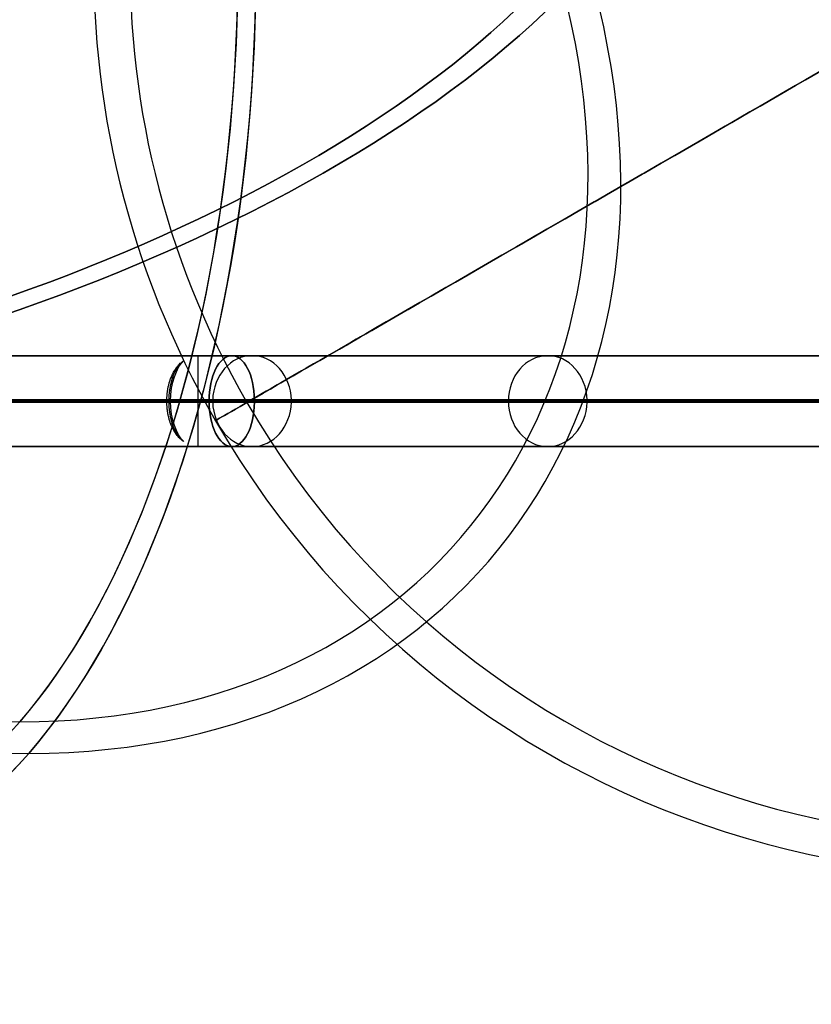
# Model space of a CAD drawing. Extents: x 27 to 760, y 3196 to 3474.
# Tile 8 of 10: x 550 to 637, y 3196 to 3304. Entities that reach past the tile are written whole.
import ezdxf

# ---------------------------------------------------------------- set-up
doc = ezdxf.new("R2010")
doc.units = 0
doc.header["$MEASUREMENT"] = 0
doc.layers.add('DEFAULT', color=178, linetype='CONTINUOUS')

msp = doc.modelspace()

# ---------------------------------------------------------------- linework, layer by layer
at = {"layer": 'DEFAULT'}
for p, q in [((569.15, 3267.07, -34.52), (569.15, 3257.09, -34.52)), ((566.55, 3264.63, -39.45), (566.2, 3264.63, -39.27)), ((565.76, 3262.08, -40), (565.76, 3262.21, -40)), ((566.15, 3262.08, -40.21), (565.76, 3262.08, -40)), ((565.76, 3261.95, -40), (565.76, 3262.08, -40)), ((572.15, 3262.08, -28.83), (566.15, 3262.08, -40.21)), ((566.55, 3259.53, -39.45), (566.2, 3259.53, -39.27))]:
    msp.add_line(p, q, dxfattribs=at)
at = {"layer": 'DEFAULT', "extrusion": (0.884322, -3.27268e-14, -0.466877)}
msp.add_lwpolyline([(3266.54, 231.94), (3266.63, 232.17), (3266.71, 232.4), (3266.78, 232.64), (3266.84, 232.89), (3266.9, 233.14), (3266.95, 233.4), (3266.99, 233.66), (3267.03, 233.93), (3267.05, 234.2), (3267.07, 234.47), (3267.08, 234.74), (3267.08, 235.01), (3267.07, 235.29), (3267.05, 235.56), (3267.03, 235.84), (3266.99, 236.11), (3266.95, 236.38), (3266.9, 236.65), (3266.84, 236.91), (3266.78, 237.17), (3266.7, 237.43), (3266.62, 237.67), (3266.53, 237.92), (3266.44, 238.15), (3266.34, 238.38), (3266.23, 238.6), (3266.12, 238.82), (3266.01, 239.02), (3265.89, 239.22), (3265.77, 239.41), (3265.64, 239.59), (3265.51, 239.76), (3265.38, 239.92), (3265.24, 240.08), (3265.18, 240.15), (3265.11, 240.23), (3265.04, 240.3), (3264.97, 240.37), (3264.9, 240.43), (3264.83, 240.5), (3264.76, 240.56), (3264.69, 240.62), (3264.62, 240.68), (3264.55, 240.73), (3264.47, 240.79), (3264.4, 240.84), (3264.33, 240.89), (3264.26, 240.94), (3264.19, 240.99), (3264.11, 241.03), (3264.04, 241.07), (3263.97, 241.12), (3263.9, 241.16), (3263.82, 241.19), (3263.75, 241.23), (3263.68, 241.26), (3263.61, 241.3), (3263.53, 241.33), (3263.46, 241.36), (3263.39, 241.39), (3263.32, 241.41), (3263.24, 241.44), (3263.17, 241.46), (3263.1, 241.48), (3263.02, 241.5), (3262.95, 241.52), (3262.88, 241.54), (3262.81, 241.55), (3262.73, 241.57), (3262.66, 241.58), (3262.59, 241.59), (3262.52, 241.6), (3262.44, 241.61), (3262.37, 241.61), (3262.3, 241.62), (3262.22, 241.62), (3262.15, 241.63), (3262.08, 241.63)], dxfattribs=at)
at = {"layer": 'DEFAULT', "extrusion": (0.884322, 5.37703e-15, -0.466877)}
msp.add_lwpolyline([(3257.62, 231.94), (3257.53, 232.17), (3257.45, 232.4), (3257.38, 232.64), (3257.32, 232.89), (3257.26, 233.14), (3257.21, 233.4), (3257.17, 233.66), (3257.13, 233.93), (3257.11, 234.2), (3257.09, 234.47), (3257.08, 234.74), (3257.08, 235.01), (3257.09, 235.29), (3257.11, 235.56), (3257.13, 235.84), (3257.17, 236.11), (3257.21, 236.38), (3257.26, 236.65), (3257.32, 236.91), (3257.38, 237.17), (3257.46, 237.43), (3257.54, 237.67), (3257.63, 237.92), (3257.72, 238.15), (3257.82, 238.38), (3257.93, 238.6), (3258.04, 238.82), (3258.15, 239.02), (3258.27, 239.22), (3258.39, 239.41), (3258.52, 239.59), (3258.65, 239.76), (3258.78, 239.92), (3258.92, 240.08), (3258.98, 240.15), (3259.05, 240.23), (3259.12, 240.3), (3259.19, 240.37), (3259.26, 240.43), (3259.33, 240.5), (3259.4, 240.56), (3259.47, 240.62), (3259.54, 240.68), (3259.61, 240.73), (3259.68, 240.79), (3259.76, 240.84), (3259.83, 240.89), (3259.9, 240.94), (3259.97, 240.99), (3260.04, 241.03), (3260.12, 241.07), (3260.19, 241.12), (3260.26, 241.16), (3260.34, 241.19), (3260.41, 241.23), (3260.48, 241.26), (3260.55, 241.3), (3260.63, 241.33), (3260.7, 241.36), (3260.77, 241.39), (3260.84, 241.41), (3260.92, 241.44), (3260.99, 241.46), (3261.06, 241.48), (3261.14, 241.5), (3261.21, 241.52), (3261.28, 241.54), (3261.35, 241.55), (3261.43, 241.57), (3261.5, 241.58), (3261.57, 241.59), (3261.64, 241.6), (3261.72, 241.61), (3261.79, 241.61), (3261.86, 241.62), (3261.93, 241.62), (3262.01, 241.63), (3262.08, 241.63)], dxfattribs=at)
at = {"layer": 'DEFAULT'}
for points in [[(565.76, 3262.21, -40), (565.76, 3262.3, -40), (565.76, 3262.38, -39.99), (565.77, 3262.47, -39.99), (565.77, 3262.55, -39.98), (565.78, 3262.64, -39.97), (565.78, 3262.72, -39.96), (565.79, 3262.81, -39.95), (565.8, 3262.89, -39.93), (565.81, 3262.98, -39.92), (565.82, 3263.06, -39.9), (565.83, 3263.15, -39.88), (565.84, 3263.23, -39.86), (565.85, 3263.32, -39.84), (565.87, 3263.4, -39.81), (565.88, 3263.49, -39.79), (565.9, 3263.57, -39.76), (565.92, 3263.66, -39.73), (565.94, 3263.75, -39.7), (565.96, 3263.84, -39.66), (565.98, 3263.93, -39.63), (566.01, 3264.02, -39.59), (566.03, 3264.11, -39.55), (566.06, 3264.2, -39.51), (566.08, 3264.29, -39.46), (566.11, 3264.38, -39.42), (566.14, 3264.46, -39.37), (566.17, 3264.55, -39.32), (566.2, 3264.63, -39.27), (566.24, 3264.71, -39.22), (566.27, 3264.79, -39.17), (566.3, 3264.87, -39.11), (566.34, 3264.95, -39.06), (566.37, 3265.03, -39), (566.41, 3265.1, -38.95), (566.45, 3265.18, -38.89), (566.49, 3265.25, -38.83), (566.57, 3265.39, -38.72), (566.65, 3265.52, -38.6), (566.73, 3265.65, -38.48), (566.82, 3265.76, -38.36), (566.9, 3265.88, -38.24), (566.99, 3265.98, -38.13), (567.07, 3266.07, -38.02), (567.16, 3266.16, -37.92), (567.24, 3266.24, -37.82), (567.32, 3266.31, -37.72), (567.4, 3266.38, -37.63), (567.48, 3266.44, -37.55), (567.56, 3266.49, -37.47), (567.63, 3266.54, -37.4)], [(567.63, 3257.62, -37.4), (567.56, 3257.67, -37.47), (567.48, 3257.72, -37.55), (567.4, 3257.78, -37.63), (567.32, 3257.85, -37.72), (567.24, 3257.92, -37.82), (567.16, 3258, -37.92), (567.07, 3258.09, -38.02), (566.99, 3258.18, -38.13), (566.9, 3258.28, -38.24), (566.82, 3258.39, -38.36), (566.73, 3258.51, -38.48), (566.65, 3258.64, -38.6), (566.57, 3258.77, -38.72), (566.49, 3258.91, -38.83), (566.45, 3258.98, -38.89), (566.41, 3259.05, -38.95), (566.37, 3259.13, -39), (566.34, 3259.21, -39.06), (566.3, 3259.28, -39.11), (566.27, 3259.36, -39.17), (566.24, 3259.45, -39.22), (566.2, 3259.53, -39.27), (566.17, 3259.61, -39.32), (566.14, 3259.7, -39.37), (566.11, 3259.78, -39.42), (566.08, 3259.87, -39.46), (566.06, 3259.96, -39.51), (566.03, 3260.05, -39.55), (566.01, 3260.14, -39.59), (565.98, 3260.23, -39.63), (565.96, 3260.32, -39.66), (565.94, 3260.41, -39.7), (565.92, 3260.5, -39.73), (565.9, 3260.59, -39.76), (565.88, 3260.67, -39.79), (565.87, 3260.76, -39.81), (565.85, 3260.84, -39.84), (565.84, 3260.93, -39.86), (565.83, 3261.01, -39.88), (565.82, 3261.1, -39.9), (565.81, 3261.18, -39.92), (565.8, 3261.27, -39.93), (565.79, 3261.35, -39.95), (565.78, 3261.44, -39.96), (565.78, 3261.52, -39.97), (565.77, 3261.61, -39.98), (565.77, 3261.69, -39.99), (565.76, 3261.78, -39.99), (565.76, 3261.86, -40), (565.76, 3261.95, -40)]]:
    msp.add_polyline3d(points, dxfattribs=at)
for radius, start, end in [(100, 145.8105, 210), (96, 145.6131, 210), (96, 210, 300), (100, 210, 300)]:
    msp.add_arc((657.71, 3309.93), radius, start, end, dxfattribs=at)
at = {"layer": 'DEFAULT', "extrusion": (0.866025, 1.50602e-13, -0.5)}
for radius in [100, 96]:
    msp.add_arc((3309.93, 461.01, 340.7), radius, 60, 150, dxfattribs=at)
at = {"layer": 'DEFAULT', "extrusion": (0.866025, -1.00225e-13, 0.5)}
for radius in [100, 96]:
    msp.add_arc((3309.93, -461.01, 340.7), radius, 210, 300, dxfattribs=at)
at = {"layer": 'DEFAULT', "extrusion": (-0.25, 0.866025, -0.433013)}
for radius in [100, 96]:
    msp.add_arc((-1422.95, 1520.22, 2635.98), radius, 213.6901, 33.6901, dxfattribs=at)
at = {"layer": 'DEFAULT', "extrusion": (-0.25, 0.866025, 0.433013)}
for radius in [100, 96]:
    msp.add_arc((-1422.95, -1520.22, 2635.98), radius, 326.3099, 146.3099, dxfattribs=at)
at = {"layer": 'DEFAULT', "extrusion": (0.433013, 0.5, 0.75)}
for radius, start, end in [(100, 49.1066, 139.1066), (96, 49.1066, 139.1066), (96, 139.1066, 229.1066), (100, 139.1066, 229.1066)]:
    msp.add_arc((1769.57, -1983.2, 2054.21), radius, start, end, dxfattribs=at)
at = {"layer": 'DEFAULT', "extrusion": (-0.433013, -0.5, 0.75)}
for radius, start, end in [(100, 229.1066, 319.1066), (96, 229.1066, 319.1066), (96, 319.1066, 49.1066), (100, 319.1066, 49.1066)]:
    msp.add_arc((-1769.57, 1983.2, -2054.21), radius, start, end, dxfattribs=at)
at = {"layer": 'DEFAULT', "extrusion": (-0.5, 0.866025, -1.30688e-15)}
for radius in [100, 96]:
    msp.add_arc((-2224.56, 0, 2537.63), radius, 270, 90, dxfattribs=at)
at = {"layer": 'DEFAULT', "extrusion": (0, 1, 0)}
for centre, start, end in [((-525.41, 228.63, 3267.08), 330, 278.5897), ((-525.41, -228.63, 3267.08), 90, 38.5897), ((-492.86, 95, 3267.08), 210, 270), ((-525.41, 228.63, 3257.08), 330, 278.5897), ((-525.41, -228.63, 3257.08), 90, 38.5897), ((-492.86, 95, 3257.08), 210, 270)]:
    msp.add_arc(centre, 94.87, start, end, dxfattribs=at)
at = {"layer": 'DEFAULT', "extrusion": (0.884322, -1.27847e-13, -0.466877)}
msp.add_arc((3261.86, 233.7, 519.26), 4.94, 272.5196, 330.8009, dxfattribs=at)
at = {"layer": 'DEFAULT', "extrusion": (0.884322, 5.72191e-14, -0.466877)}
msp.add_arc((3261.77, 233.92, 519.43), 5.16, 273.4203, 337.541, dxfattribs=at)
at = {"layer": 'DEFAULT', "extrusion": (0, 1, -2.498e-16)}
for centre in [(-657.41, 0, 3267.08), (-657.41, 0, 3257.08)]:
    msp.add_arc(centre, 94.87, 30, 338.5897, dxfattribs=at)
at = {"layer": 'DEFAULT', "extrusion": (0.866025, 2.51535e-16, -0.5)}
for start, end in [(270, 88.4926), (91.5074, 270), (88.4926, 90), (90, 91.5074)]:
    msp.add_arc((3262.08, 555.7, 340.7), 5, start, end, dxfattribs=at)
at = {"layer": 'DEFAULT', "extrusion": (0.866025, -2.498e-16, 0.5)}
for start, end in [(271.5074, 90), (90, 268.4926), (270, 271.5074), (268.4926, 270)]:
    msp.add_arc((3262.08, -555.7, 340.7), 5, start, end, dxfattribs=at)
at = {"layer": 'DEFAULT', "extrusion": (0.5, -1.14154e-15, 0.866025)}
msp.add_arc((3262.08, -474.33, 328.7), 5, 271.5074, 88.4926, dxfattribs=at)
at = {"layer": 'DEFAULT', "extrusion": (0.5, -2.51535e-16, 0.866025)}
for start, end in [(271.5074, 90), (90, 268.4926), (270, 271.5074), (268.4926, 270)]:
    msp.add_arc((3262.08, -435.7, 460.7), 5, start, end, dxfattribs=at)
at = {"layer": 'DEFAULT', "extrusion": (-0.5, -2.498e-16, 0.866025)}
for start, end in [(91.5074, 270), (270, 88.4926), (90, 91.5074), (88.4926, 90)]:
    msp.add_arc((-3262.08, 435.7, -460.7), 5, start, end, dxfattribs=at)
at = {"layer": 'DEFAULT', "extrusion": (-1.11563e-14, 1, -1.70421e-14)}
msp.add_arc((-525.41, 228.63, 3262.21), 100, 330, 276.4198, dxfattribs=at)
at = {"layer": 'DEFAULT', "extrusion": (1.92201e-15, 1, 2.93607e-15)}
msp.add_arc((-525.41, 228.63, 3262.08), 100, 330, 276.4191, dxfattribs=at)
at = {"layer": 'DEFAULT', "extrusion": (-3.3215e-17, 1, -5.07386e-17)}
msp.add_arc((-525.41, 228.63, 3261.95), 100, 330, 276.4198, dxfattribs=at)
at = {"layer": 'DEFAULT', "extrusion": (-2.03291e-14, 1, 4.0262e-14)}
msp.add_arc((-525.41, -228.63, 3262.21), 100, 90, 36.4198, dxfattribs=at)
at = {"layer": 'DEFAULT', "extrusion": (2.22133e-15, 1, 6.79275e-15)}
msp.add_arc((-525.41, -228.63, 3262.08), 100, 90, 36.4191, dxfattribs=at)
at = {"layer": 'DEFAULT', "extrusion": (-2.20006e-16, 1, 4.35725e-16)}
msp.add_arc((-525.41, -228.63, 3261.95), 100, 90, 36.4198, dxfattribs=at)
at = {"layer": 'DEFAULT', "extrusion": (3.74551e-17, 1, 5.22062e-17)}
msp.add_arc((-525.41, 228.63, 3262.08), 90, 330, 281.3147, dxfattribs=at)
at = {"layer": 'DEFAULT', "extrusion": (1.39412e-16, 1, -3.08152e-16)}
msp.add_arc((-525.41, -228.63, 3262.08), 90, 90, 41.3147, dxfattribs=at)
at = {"layer": 'DEFAULT', "extrusion": (0.866025, 2.75974e-13, 0.5)}
for radius in [96, 100]:
    msp.add_arc((3309.93, -461.01, 340.7), radius, 120, 210, dxfattribs=at)
at = {"layer": 'DEFAULT', "extrusion": (-2.39011e-18, 1, 4.13979e-18)}
msp.add_arc((-492.86, 95, 3262.21), 100, 210, 270, dxfattribs=at)
at = {"layer": 'DEFAULT', "extrusion": (9.92242e-15, 1, -1.71861e-14)}
msp.add_arc((-492.86, 95, 3262.08), 90, 210, 270, dxfattribs=at)
at = {"layer": 'DEFAULT', "extrusion": (6.14818e-15, 1, -1.97439e-14)}
msp.add_arc((-492.86, 95, 3262.08), 100, 210, 270, dxfattribs=at)
at = {"layer": 'DEFAULT', "extrusion": (-2.40513e-18, 1, 4.16581e-18)}
msp.add_arc((-492.86, 95, 3261.95), 100, 210, 270, dxfattribs=at)
at = {"layer": 'DEFAULT', "extrusion": (1.0993e-15, 1, -6.16509e-17)}
msp.add_arc((-657.41, 0, 3262.21), 100, 30, 336.4198, dxfattribs=at)
at = {"layer": 'DEFAULT', "extrusion": (8.50208e-15, 1, -4.76761e-16)}
msp.add_arc((-657.41, 0, 3262.08), 100, 30, 336.4191, dxfattribs=at)
at = {"layer": 'DEFAULT', "extrusion": (-1.7178e-16, 1, 9.63379e-18)}
msp.add_arc((-657.41, 0, 3261.95), 100, 30, 336.4198, dxfattribs=at)
at = {"layer": 'DEFAULT', "extrusion": (0.884322, 6.86284e-14, -0.466877)}
msp.add_arc((3262.3, 233.7, 519.26), 4.94, 209.1994, 267.4804, dxfattribs=at)
at = {"layer": 'DEFAULT', "extrusion": (0.884322, 2.1596e-14, -0.466877)}
msp.add_arc((3262.39, 233.92, 519.43), 5.16, 202.459, 266.5797, dxfattribs=at)
at = {"layer": 'DEFAULT', "extrusion": (0.5, 5.15336e-13, 0.866025)}
msp.add_arc((3262.08, -474.33, 328.7), 5, 88.4926, 90, dxfattribs=at)
at = {"layer": 'DEFAULT', "extrusion": (0.5, -6.01809e-14, 0.866025)}
msp.add_arc((3262.08, -474.33, 328.7), 5, 90, 91.5074, dxfattribs=at)
at = {"layer": 'DEFAULT', "extrusion": (0.5, -6.67984e-16, 0.866025)}
msp.add_arc((3262.08, -474.33, 328.7), 5, 91.5074, 268.4926, dxfattribs=at)
at = {"layer": 'DEFAULT', "extrusion": (1.46698e-16, 1, -1.45322e-17)}
msp.add_arc((-657.41, 0, 3262.08), 90, 30, 341.3147, dxfattribs=at)
at = {"layer": 'DEFAULT', "extrusion": (0.5, 7.91113e-13, 0.866025)}
msp.add_arc((3262.08, -474.33, 328.7), 5, 270, 271.5074, dxfattribs=at)
at = {"layer": 'DEFAULT', "extrusion": (0.5, -1.09989e-12, 0.866025)}
msp.add_arc((3262.08, -474.33, 328.7), 5, 268.4926, 270, dxfattribs=at)
at = {"layer": 'DEFAULT', "extrusion": (0.866025, -1.40221e-13, -0.5)}
msp.add_arc((3309.93, 461.01, 340.7), 100, 150, 240, dxfattribs=at)

doc.saveas('drawing.dxf')
